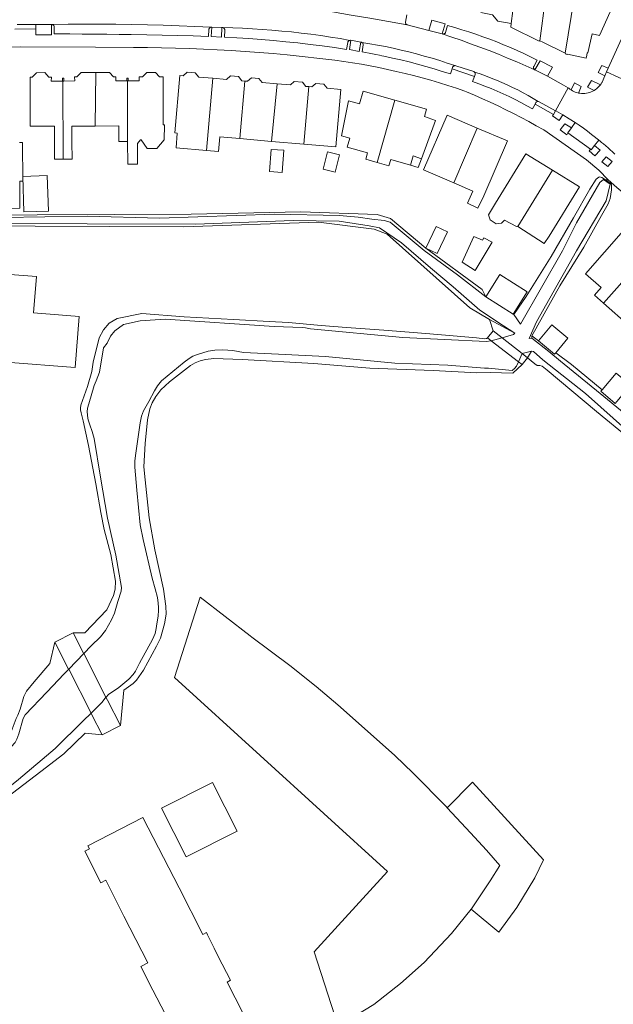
# Model space of a CAD drawing. Header units: metres. Extents: x 89888 to 94270, y 464165 to 468904.
# Tile 112 of 256: x 92333 to 92446, y 465703 to 465890. Entities that reach past the tile are written whole.
import ezdxf

# ---------------------------------------------------------------- set-up
doc = ezdxf.new("R2010")
doc.units = ezdxf.units.M
for name, color, linetype, lineweight in [('B_BEBOUWINGSGRENS_0', 251, 'CONTINUOUS', 13), ('B_LUIFEL_1', 251, 'CONTINUOUS', 13), ('B_TUSSENMUUR_0', 251, 'CONTINUOUS', 13), ('G_GRENS_ALGEMEEN_0', 251, 'CONTINUOUS', 13), ('K_KUNSTWERKGRENS_1', 251, 'CONTINUOUS', 13), ('T_CULTUURGRENS_0', 251, 'CONTINUOUS', 13), ('T_HEK_LIJN_0', 251, 'CONTINUOUS', 13), ('V_WEGGRENS_0', 251, 'CONTINUOUS', 13), ('W_WALBESCHERMING_LIJN_0', 251, 'CONTINUOUS', 13), ('W_WATERGRENS_0', 251, 'CONTINUOUS', 13)]:
    doc.layers.add(name, color=color, linetype=linetype, lineweight=lineweight)

msp = doc.modelspace()

# ---------------------------------------------------------------- linework, layer by layer
at = {"layer": 'B_BEBOUWINGSGRENS_0'}
for p, q in [((92341.29, 465878.41), (92341.41, 465878.42)), ((92341.41, 465878.42), (92341.55, 465878.42)), ((92353.55, 465878.45), (92353.68, 465878.45)), ((92353.68, 465878.45), (92353.83, 465878.45)), ((92420.28, 465869.46), (92414.54, 465871.92)), ((92426.03, 465867.01), (92420.28, 465869.46)), ((92375.06, 465867.46), (92381.13, 465866.93)), ((92381.13, 465866.93), (92387.28, 465866.39)), ((92383.15, 465861.01), (92383.46, 465865.22)), ((92407.61, 465862.41), (92408.11, 465864.19)), ((92408.11, 465864.19), (92409.66, 465863.63)), ((92434.65, 465861.43), (92429.54, 465864.56)), ((92338.64, 465853.66), (92338.42, 465860.41)), ((92390.95, 465861.66), (92393.25, 465861.08)), ((92439.77, 465858.28), (92434.65, 465861.43)), ((92410.52, 465846.57), (92412.68, 465845.56)), ((92427.14, 465834.03), (92421.91, 465837.35)), ((92444.36, 465836.12), (92449.24, 465831.83)), ((92408.06, 465746.65), (92404.57, 465750))]:
    msp.add_line(p, q, dxfattribs=at)
for points in [[(92451.59, 465905.1), (92448.16, 465897.43), (92448.22, 465897.41), (92443.56, 465887.11), (92442.18, 465887.43), (92441.33, 465883.76), (92441.24, 465883.78), (92441.14, 465883.33), (92441, 465882.74)], [(92426.78, 465889.4), (92424.23, 465889.84), (92423.21, 465891), (92423.17, 465891.05), (92420.98, 465891.44)], [(92432.18, 465886.08), (92432.13, 465886.11), (92432.07, 465885.99), (92426.68, 465888.66), (92426.78, 465889.4)], [(92437.01, 465883.71), (92432.77, 465885.79), (92432.18, 465886.08)], [(92441, 465882.74), (92437.46, 465883.54), (92437.45, 465883.46), (92437.15, 465883.53), (92437.18, 465883.63), (92437.01, 465883.71)], [(92341.29, 465878.41), (92339.18, 465878.41), (92339.2, 465879.16), (92338.75, 465879.17), (92337.96, 465880.01), (92336.35, 465880), (92335.56, 465879.15), (92335.14, 465879.15), (92335.18, 465877.12), (92335.17, 465869.81), (92339.78, 465869.83), (92339.79, 465866.83), (92339.81, 465863.53), (92341.46, 465863.55)], [(92347.65, 465880.04), (92347.49, 465880.04), (92344.85, 465880.04), (92344.06, 465879.2), (92343.63, 465879.19), (92343.64, 465878.44), (92341.55, 465878.42)], [(92353.55, 465878.45), (92351.47, 465878.46), (92351.49, 465879.2), (92351.04, 465879.21), (92350.26, 465880.05), (92347.65, 465880.04)], [(92360.47, 465870.09), (92360.48, 465879.2), (92359.78, 465879.21), (92359, 465880.06), (92357.37, 465880.07), (92356.58, 465879.21), (92355.9, 465879.2), (92355.9, 465878.46), (92353.83, 465878.45)], [(92369.92, 465878.95), (92367.28, 465879.18), (92366.61, 465879.97), (92365.05, 465880.1), (92364.31, 465879.43), (92363.63, 465879.49), (92362.68, 465868.53), (92363.18, 465868.49), (92362.94, 465865.71), (92368.72, 465865.2)], [(92376.02, 465878.41), (92375.49, 465878.46), (92374.82, 465879.25), (92373.3, 465879.39), (92372.55, 465878.72), (92369.92, 465878.95)], [(92382.19, 465877.88), (92379.35, 465878.12), (92378.68, 465878.92), (92377.29, 465879.04), (92376.54, 465878.37), (92376.02, 465878.41)], [(92388.23, 465877.35), (92387.67, 465877.4), (92387.01, 465878.19), (92385.46, 465878.33), (92384.72, 465877.66), (92382.19, 465877.88)], [(92391.72, 465877.05), (92391.05, 465877.84), (92389.54, 465877.97), (92388.79, 465877.3), (92388.23, 465877.35)], [(92387.28, 465866.39), (92393.35, 465865.86), (92394.31, 465876.82), (92391.72, 465877.05)], [(92404.59, 465874.75), (92398.54, 465876.46), (92397.86, 465874.05), (92395.8, 465874.62), (92394.45, 465867.96), (92396.01, 465867.51), (92395.54, 465865.83), (92399.39, 465864.73), (92399.05, 465863.53), (92401.26, 465862.91)], [(92409.66, 465863.63), (92412.34, 465870.91), (92410.23, 465871.68), (92410.61, 465873.05), (92404.59, 465874.75)], [(92414.54, 465871.92), (92410.08, 465861.48), (92415.82, 465859.03)], [(92341.46, 465863.55), (92343.13, 465863.55), (92343.11, 465866.84), (92343.1, 465869.84), (92347.56, 465869.85)], [(92347.56, 465869.85), (92352.03, 465869.87), (92352.04, 465866.87), (92353.7, 465866.87)], [(92353.7, 465866.87), (92353.73, 465862.58), (92355.59, 465862.59), (92355.6, 465865.91), (92355.6, 465866.51), (92356.2, 465867.21), (92356.3, 465867.21), (92357.42, 465865.55), (92359.29, 465865.56), (92360.71, 465867.22), (92360.72, 465870.08), (92360.47, 465870.09)], [(92368.72, 465865.2), (92371.03, 465865), (92371.27, 465867.79), (92375.06, 465867.46)], [(92320.9, 465859), (92320.94, 465854.13), (92333.22, 465854.23), (92333.17, 465859.37), (92333.74, 465859.38), (92333.68, 465866.73), (92333.12, 465866.73)], [(92415.82, 465859.03), (92419.45, 465857.47), (92418.43, 465855.18), (92420.42, 465854.2), (92421.57, 465856.57), (92426.03, 465867.01)], [(92383.46, 465865.22), (92381.07, 465865.4), (92380.75, 465861.19), (92383.15, 465861.01)], [(92393.25, 465861.08), (92394.07, 465864.34), (92391.76, 465864.91), (92390.95, 465861.66)], [(92429.54, 465864.56), (92423.76, 465855.14), (92422.43, 465852.92), (92422.73, 465851.99), (92423.9, 465851.22), (92424.94, 465851.38), (92425.48, 465851.91), (92427.77, 465850.69), (92427.86, 465850.81), (92428.05, 465850.69)], [(92401.26, 465862.91), (92403.48, 465862.28), (92403.81, 465863.48), (92407.61, 465862.41)], [(92338.42, 465860.41), (92333.77, 465860.25), (92333.99, 465853.51), (92338.64, 465853.66)], [(92428.05, 465850.69), (92433.05, 465847.46), (92433.99, 465848.87), (92439.77, 465858.28)], [(92412.68, 465845.56), (92414.62, 465849.71), (92412.46, 465850.72), (92410.52, 465846.57)], [(92452.46, 465845.34), (92451.06, 465846.58), (92451.46, 465847.03), (92448.14, 465849.97), (92440.88, 465841.71), (92443.87, 465839.08), (92442.61, 465837.66), (92444.36, 465836.12)], [(92423.11, 465847.71), (92421.57, 465848.57), (92421.28, 465848.11), (92419.64, 465848.8), (92417.43, 465843.91), (92419.88, 465842.34), (92423.11, 465847.71)], [(92335.83, 465834.26), (92336.36, 465841.19), (92327.95, 465841.84), (92327.64, 465837.9), (92327.05, 465830.22), (92330.99, 465829.92), (92330.61, 465824.86)], [(92421.91, 465837.35), (92424.59, 465841.59), (92429.82, 465838.27), (92427.14, 465834.03)], [(92330.61, 465824.86), (92343.76, 465823.86), (92344.5, 465833.55), (92335.83, 465834.26)], [(92431.96, 465828.96), (92434.49, 465831.99), (92437.54, 465829.43), (92435.25, 465826.69)], [(92435.25, 465826.69), (92435.01, 465826.4), (92431.96, 465828.96)], [(92444.1, 465819.64), (92446.77, 465822.8), (92449.5, 465820.5), (92446.89, 465817.4)], [(92446.89, 465817.4), (92446.56, 465817.02), (92443.83, 465819.33), (92444.1, 465819.64)], [(92404.57, 465750), (92404.51, 465750.07), (92393.74, 465759.65), (92389.59, 465763.12), (92384.6, 465767.11), (92377.4, 465772.53), (92377.04, 465772.8), (92367.56, 465780.14), (92362.64, 465764.86), (92378.96, 465750), (92403.2, 465727.92), (92393.82, 465717.62), (92389.25, 465712.6), (92393.78, 465698.43), (92400.61, 465702.6), (92405.7, 465706.55), (92410.2, 465710.59), (92415.4, 465716.09), (92419.13, 465720.74)], [(92414.58, 465740.03), (92414.41, 465740.21), (92408.06, 465746.65)], [(92374.6, 465735.58), (92369.89, 465744.85), (92360.18, 465739.93), (92364.88, 465730.66), (92374.6, 465735.58)], [(92419.13, 465720.74), (92419.17, 465720.8), (92422.78, 465726.14), (92424.61, 465729.06), (92422.04, 465731.94), (92419.01, 465735.29), (92414.58, 465740.03)], [(92370.19, 465713.29), (92368.94, 465715.84), (92368.72, 465716.27), (92368.05, 465715.92), (92363.51, 465724.79), (92356.64, 465738.18), (92346.16, 465732.81)], [(92346.16, 465732.81), (92346.46, 465732.23), (92345.57, 465731.77), (92348.65, 465725.77), (92349.54, 465726.22), (92353.02, 465719.41), (92357.58, 465710.53), (92356.23, 465709.84), (92358.54, 465705.33), (92360.85, 465700.78)], [(92377.19, 465697.98), (92372.65, 465706.84), (92373.32, 465707.18), (92370.99, 465711.71), (92370.19, 465713.29)]]:
    msp.add_lwpolyline(points, dxfattribs=at)
at = {"layer": 'B_LUIFEL_1'}
msp.add_lwpolyline([(92407.61, 465862.41), (92409.03, 465861.93), (92409.66, 465863.63)], dxfattribs=at)
at = {"layer": 'B_TUSSENMUUR_0'}
for p, q in [((92435.16, 465908.17), (92432.18, 465886.08)), ((92428.64, 465903.68), (92426.78, 465889.4)), ((92440.46, 465904.88), (92437.01, 465883.71)), ((92347.65, 465880.04), (92347.56, 465869.85)), ((92341.41, 465878.42), (92341.46, 465863.55)), ((92368.72, 465865.2), (92369.92, 465878.95)), ((92376.02, 465878.41), (92375.06, 465867.46)), ((92381.13, 465866.93), (92382.19, 465877.88)), ((92387.28, 465866.39), (92388.23, 465877.35)), ((92401.26, 465862.91), (92404.59, 465874.75)), ((92415.82, 465859.03), (92420.28, 465869.46)), ((92428.05, 465850.69), (92434.65, 465861.43)), ((92452.46, 465845.34), (92444.36, 465836.12))]:
    msp.add_line(p, q, dxfattribs=at)
msp.add_lwpolyline([(92353.7, 465866.87), (92353.7, 465867.21), (92353.68, 465878.45)], dxfattribs=at)
at = {"layer": 'G_GRENS_ALGEMEEN_0'}
for p, q in [((92444.68, 465859.63), (92445.25, 465859.62)), ((92423.3, 465830.88), (92422.62, 465832.99)), ((92430.68, 465829.9), (92431.96, 465828.96))]:
    msp.add_line(p, q, dxfattribs=at)
for points in [[(92353.83, 465878.45), (92353.82, 465878.81), (92353.82, 465878.99), (92353.55, 465878.99), (92353.55, 465878.45)], [(92341.55, 465878.42), (92341.56, 465878.96), (92341.29, 465878.95), (92341.29, 465878.41)], [(92427.27, 465833.95), (92429.6, 465837.39), (92434.35, 465845.02), (92438.6, 465852.39), (92441.73, 465857.8), (92442.95, 465859.71), (92443.42, 465860.12), (92443.54, 465860.2), (92444.04, 465860.07), (92444.68, 465859.63)], [(92444.68, 465859.63), (92445.77, 465858.87), (92445.84, 465858.7), (92445.88, 465857.71), (92445.57, 465856.07), (92445.22, 465855.06), (92443.95, 465852.83), (92440.57, 465846.81), (92436.04, 465839.42), (92431.84, 465831.95), (92431.44, 465831.25), (92430.68, 465829.9)], [(92321.79, 465852.29), (92321.76, 465852.89), (92365.81, 465853.06), (92386.67, 465853.51), (92401.25, 465853.03), (92403.8, 465852.23), (92410.52, 465846.57)], [(92422.62, 465832.99), (92418.87, 465835.26), (92403.17, 465849.24), (92400.66, 465850.24), (92390.08, 465851.56), (92364.38, 465850.66), (92321.87, 465850.84), (92321.85, 465851.28)], [(92410.52, 465846.57), (92421.2, 465838.7), (92421.91, 465837.35)], [(92349.24, 465793.05), (92348.61, 465796.28), (92347.65, 465801.73), (92346.29, 465809.03), (92345.28, 465813.69), (92344.87, 465815.24), (92344.76, 465815.78), (92344.76, 465816.13), (92344.79, 465816.72), (92346.08, 465820.27), (92346.89, 465823.12), (92347.15, 465824.91), (92348.31, 465829.52), (92349.1, 465831.02), (92350.18, 465832.31), (92351.75, 465833.17), (92356.44, 465834.16), (92364.46, 465833.49), (92373.9, 465833.03), (92380.66, 465832.6), (92384.35, 465832.45), (92390.6, 465831.87), (92395.4, 465831.48), (92402.5, 465830.95), (92410.49, 465830.33), (92415.68, 465829.89), (92420.13, 465829.51), (92421.75, 465829.35), (92422.07, 465829.4), (92422.22, 465829.49)], [(92435.25, 465826.69), (92438.22, 465824.44), (92444.1, 465819.64)], [(92428.82, 465824.46), (92427.07, 465822.79), (92422.75, 465822.93), (92420.19, 465822.85), (92411.92, 465823.3), (92399.84, 465823.76), (92389.2, 465824.64), (92375.55, 465825.36), (92370.14, 465825.58), (92368.56, 465825.42), (92367.52, 465825.16), (92366.56, 465824.75), (92365.67, 465824.24), (92361.71, 465821.16), (92360.07, 465819.62), (92359.09, 465818.33), (92358.42, 465817.17), (92357.92, 465815.97), (92357.5, 465813.93), (92357.04, 465809.41), (92356.78, 465804.96), (92357.03, 465802.45), (92357.85, 465795.26), (92358.92, 465789.12), (92360.58, 465781.65), (92361.01, 465778.42), (92361.05, 465776.87), (92360.76, 465775.05), (92360, 465772.35), (92359.24, 465770.78), (92356.74, 465766.25), (92355.4, 465764.35), (92354.78, 465763.71), (92353.02, 465762.45), (92352.35, 465755.68)], [(92494.57, 465772.09), (92485.9, 465779.5), (92476.53, 465787.54), (92468.52, 465793.96), (92458.43, 465802.45), (92449.01, 465810.53), (92443, 465815.51), (92433.63, 465823.39), (92432.62, 465824.12), (92432.18, 465824.22), (92432.03, 465824.23), (92431.69, 465824.28), (92431.23, 465824.59), (92429.84, 465825.68)], [(92343.37, 465773.33), (92345.59, 465773.35), (92349.74, 465777.72), (92351.05, 465780.44), (92351.38, 465781.67), (92351.42, 465783.17), (92350.51, 465788.27), (92349.24, 465793.05)], [(92321.67, 465744.72), (92322.83, 465745.93), (92324.64, 465747.07), (92326.36, 465748.26), (92328.55, 465750.31), (92329.99, 465751.67), (92331.34, 465754.12), (92331.72, 465755), (92332.52, 465757.01), (92332.8, 465757.65), (92333.25, 465758.78), (92333.94, 465761.21), (92334.44, 465762.21), (92335.91, 465764.04), (92338.92, 465767.51), (92339.88, 465771.55)], [(92348.87, 465753.91), (92345.63, 465754.22), (92341.56, 465750.33), (92337.2, 465746.92), (92330.75, 465741.99), (92325.65, 465738.12), (92325.38, 465736.46)]]:
    msp.add_lwpolyline(points, dxfattribs=at)
at = {"layer": 'K_KUNSTWERKGRENS_1'}
for p, q in [((92423.3, 465830.88), (92422.22, 465829.49)), ((92425.03, 465829.52), (92423.3, 465830.88)), ((92422.22, 465829.49), (92422.93, 465828.96)), ((92422.93, 465828.96), (92428.15, 465824.97)), ((92428.84, 465826.54), (92425.03, 465829.52)), ((92429.84, 465825.68), (92428.84, 465826.54)), ((92428.15, 465824.97), (92428.82, 465824.46)), ((92428.82, 465824.46), (92429.84, 465825.68)), ((92343.37, 465773.33), (92339.88, 465771.55)), ((92345.34, 465769.46), (92343.37, 465773.33)), ((92345.37, 465769.39), (92345.34, 465769.46)), ((92349.59, 465761.1), (92345.37, 465769.39)), ((92342.51, 465766.4), (92346.75, 465758.06)), ((92348.87, 465753.91), (92352.35, 465755.68))]:
    msp.add_line(p, q, dxfattribs=at)
for points in [[(92339.88, 465771.55), (92342.48, 465766.45), (92342.51, 465766.4)], [(92352.35, 465755.68), (92349.88, 465760.53), (92349.59, 465761.1)], [(92346.75, 465758.06), (92346.9, 465757.76), (92348.87, 465753.91)]]:
    msp.add_lwpolyline(points, dxfattribs=at)
at = {"layer": 'T_CULTUURGRENS_0'}
for p, q in [((92422.62, 465832.99), (92427.47, 465830.43)), ((92430.68, 465829.9), (92430.66, 465829.46)), ((92430.64, 465826.99), (92429.84, 465825.68))]:
    msp.add_line(p, q, dxfattribs=at)
at = {"layer": 'T_HEK_LIJN_0'}
msp.add_lwpolyline([(92414.58, 465740.03), (92419.41, 465744.94), (92432.91, 465730.09), (92431.28, 465726.72), (92427.8, 465721.03), (92424.4, 465716.36), (92419.13, 465720.74)], dxfattribs=at)
at = {"layer": 'V_WEGGRENS_0'}
for p, q in [((92456.73, 465906.44), (92445.24, 465880.84)), ((92336.23, 465889.19), (92332.68, 465889.16)), ((92336.23, 465889.19), (92339.2, 465889.2)), ((92336.25, 465888.33), (92336.23, 465889.19)), ((92369.75, 465888.68), (92371.69, 465888.6)), ((92406.96, 465889.11), (92411.09, 465888.05)), ((92413.64, 465887.38), (92414.19, 465889.3)), ((92332.23, 465888.29), (92336.25, 465888.33)), ((92411.09, 465888.05), (92413.64, 465887.38)), ((92396.21, 465886.17), (92398.13, 465885.84)), ((92434.61, 465881.06), (92433.67, 465879.34)), ((92444.02, 465881.38), (92445.24, 465880.84)), ((92419.75, 465879.28), (92415.51, 465880.72)), ((92433.67, 465879.34), (92431.28, 465880.53)), ((92444.93, 465880.14), (92444.61, 465879.42)), ((92445.24, 465880.84), (92444.93, 465880.14)), ((92444.93, 465880.14), (92449.37, 465878.12)), ((92435.19, 465872.77), (92437.6, 465877.15)), ((92434.79, 465872.04), (92431.3, 465874.01)), ((92434.63, 465871.76), (92434.79, 465872.04)), ((92434.79, 465872.04), (92435.19, 465872.77)), ((92438.91, 465870.55), (92438.21, 465869.52)), ((92438.21, 465869.52), (92437.55, 465868.54)), ((92437.55, 465868.54), (92441.86, 465865.41)), ((92442.61, 465866.13), (92443.44, 465867.15)), ((92442.61, 465866.13), (92443.67, 465865.25)), ((92444.01, 465863.06), (92445.16, 465862.12))]:
    msp.add_line(p, q, dxfattribs=at)
for points in [[(92389.13, 465892.17), (92392.7, 465891.58), (92396.27, 465890.98), (92399.83, 465890.37), (92403.4, 465889.74), (92406.96, 465889.11)], [(92406.96, 465889.11), (92406.86, 465889.16), (92406.77, 465889.23), (92406.7, 465889.32), (92406.65, 465889.42), (92406.62, 465889.53), (92406.62, 465889.65), (92406.91, 465891)], [(92339.2, 465889.2), (92339.21, 465887.2), (92336.27, 465887.19), (92336.25, 465888.33)], [(92339.2, 465889.2), (92339.32, 465889.19), (92339.4, 465889.18)], [(92369.54, 465888.67), (92366.53, 465888.81), (92363.52, 465888.94), (92360.5, 465889.04), (92357.49, 465889.12), (92354.47, 465889.18), (92351.46, 465889.22), (92348.44, 465889.24), (92345.43, 465889.24), (92342.41, 465889.22), (92339.4, 465889.18)], [(92339.4, 465889.18), (92339.51, 465889.13), (92339.57, 465889.08), (92339.63, 465889.03), (92339.68, 465888.96), (92339.71, 465888.89), (92339.73, 465888.81), (92339.74, 465888.73), (92339.74, 465887.39), (92341.22, 465887.39), (92341.8, 465887.39), (92342.25, 465887.38), (92342.7, 465887.38), (92345.05, 465887.37), (92347.39, 465887.35), (92349.74, 465887.33), (92352.08, 465887.3), (92354.42, 465887.26), (92357.36, 465887.21), (92360.29, 465887.15), (92363.23, 465887.08), (92366.17, 465887), (92369.1, 465886.91), (92369.2, 465888.2), (92369.21, 465888.28), (92369.22, 465888.36), (92369.26, 465888.44), (92369.3, 465888.51), (92369.36, 465888.57), (92369.39, 465888.59), (92369.43, 465888.62), (92369.46, 465888.64), (92369.5, 465888.66), (92369.54, 465888.67)], [(92369.54, 465888.67), (92369.58, 465888.68), (92369.62, 465888.68), (92369.66, 465888.69), (92369.71, 465888.69), (92369.75, 465888.68)], [(92371.69, 465888.6), (92371.62, 465886.79), (92369.65, 465886.88), (92369.75, 465888.68)], [(92371.69, 465888.6), (92371.73, 465888.61), (92371.77, 465888.6), (92371.81, 465888.6), (92371.89, 465888.58)], [(92396.01, 465886.16), (92394.17, 465886.49), (92392.33, 465886.78), (92390.48, 465887.06), (92388.63, 465887.32), (92386.78, 465887.55), (92384.93, 465887.76), (92383.07, 465887.94), (92381.21, 465888.1), (92379.35, 465888.25), (92377.48, 465888.36), (92375.62, 465888.46), (92373.75, 465888.53), (92371.89, 465888.58)], [(92371.89, 465888.58), (92371.93, 465888.57), (92371.96, 465888.55), (92372, 465888.53), (92372.03, 465888.51), (92372.06, 465888.48), (92372.12, 465888.42), (92372.16, 465888.35), (92372.19, 465888.28), (92372.21, 465888.2), (92372.22, 465888.12), (92372.17, 465886.78), (92374.5, 465886.65), (92376.83, 465886.5), (92379.16, 465886.33), (92381.49, 465886.13), (92383.82, 465885.91), (92386.14, 465885.66), (92388.46, 465885.4), (92390.78, 465885.1), (92393.1, 465884.79), (92395.41, 465884.45), (92395.62, 465885.76), (92395.64, 465885.84), (92395.68, 465885.91), (92395.72, 465885.97), (92395.77, 465886.03), (92395.83, 465886.08), (92395.94, 465886.14), (92396.01, 465886.16)], [(92414.19, 465889.3), (92411.64, 465889.99), (92411.09, 465888.05)], [(92431.28, 465880.53), (92431.22, 465880.57), (92431.16, 465880.62), (92431.12, 465880.67), (92431.07, 465880.73), (92431.04, 465880.79), (92431.02, 465880.87), (92431.01, 465880.95), (92431.01, 465881.03), (92431.03, 465881.11), (92431.05, 465881.19), (92431.71, 465882.4), (92430.45, 465883.02), (92429.18, 465883.63), (92427.9, 465884.21), (92426.61, 465884.78), (92425.31, 465885.33), (92424, 465885.85), (92422.69, 465886.36), (92421.37, 465886.85), (92420.04, 465887.31), (92418.7, 465887.76), (92417.36, 465888.19), (92416.01, 465888.59), (92414.65, 465888.98), (92414.25, 465887.66), (92414.22, 465887.6), (92414.17, 465887.54), (92414.12, 465887.49), (92414.06, 465887.44), (92414, 465887.41), (92413.93, 465887.38), (92413.86, 465887.37), (92413.79, 465887.36), (92413.71, 465887.37), (92413.64, 465887.38)], [(92413.64, 465887.38), (92415.44, 465886.78), (92417.23, 465886.17), (92419.01, 465885.53), (92420.79, 465884.87), (92422.55, 465884.2), (92424.31, 465883.5), (92426.07, 465882.79), (92427.81, 465882.05), (92429.55, 465881.3), (92431.28, 465880.53)], [(92288.98, 465881.57), (92290.81, 465882.51), (92291.79, 465882.59), (92292.74, 465882.66), (92293.58, 465882.72), (92315.27, 465884.4), (92319.78, 465884.83), (92333.26, 465884.92), (92347.59, 465884.87), (92354.86, 465884.78), (92357.51, 465884.77), (92360.17, 465884.74), (92362.83, 465884.68), (92365.49, 465884.6), (92368.15, 465884.5), (92370.8, 465884.38), (92373.46, 465884.23), (92376.11, 465884.06), (92378.77, 465883.86), (92381.42, 465883.65), (92384.07, 465883.41), (92393.19, 465882.39), (92394.87, 465882.16)], [(92398.13, 465885.84), (92397.81, 465884.04), (92395.95, 465884.39), (92396.21, 465886.17)], [(92396.01, 465886.16), (92396.13, 465886.18), (92396.21, 465886.17)], [(92398.13, 465885.84), (92398.25, 465885.81), (92398.32, 465885.78)], [(92416.03, 465881.35), (92414.59, 465881.84), (92413.14, 465882.3), (92411.68, 465882.75), (92410.21, 465883.17), (92408.75, 465883.58), (92407.27, 465883.96), (92405.79, 465884.32), (92404.3, 465884.65), (92402.82, 465884.97), (92401.32, 465885.26), (92399.82, 465885.53), (92398.32, 465885.78)], [(92398.32, 465885.78), (92398.41, 465885.72), (92398.47, 465885.66), (92398.52, 465885.6), (92398.55, 465885.53), (92398.57, 465885.45), (92398.59, 465885.38), (92398.58, 465885.3), (92398.36, 465883.96), (92399.03, 465883.84), (92399.69, 465883.72), (92400.35, 465883.6), (92401.01, 465883.47), (92401.67, 465883.33), (92402.1, 465883.24), (92402.53, 465883.16)], [(92402.53, 465883.16), (92404.14, 465882.8), (92405.73, 465882.43), (92407.33, 465882.04), (92408.91, 465881.63), (92410.49, 465881.19), (92412.07, 465880.74), (92413.64, 465880.26), (92415.2, 465879.76), (92415.51, 465880.72)], [(92394.87, 465882.16), (92396.55, 465881.9), (92398.23, 465881.62), (92399.9, 465881.31), (92401.56, 465880.98), (92403.23, 465880.64), (92404.88, 465880.26), (92406.54, 465879.87), (92408.18, 465879.45), (92409.82, 465879.02), (92411.46, 465878.55), (92413.09, 465878.07), (92414.71, 465877.57), (92416.32, 465877.04), (92417.93, 465876.49), (92418.27, 465876.35), (92419.78, 465875.71), (92421.28, 465875.05), (92422.78, 465874.37), (92424.26, 465873.68), (92425.73, 465872.96), (92427.2, 465872.23), (92428.65, 465871.47), (92430.1, 465870.7), (92431.54, 465869.91), (92432.96, 465869.1)], [(92415.51, 465880.72), (92415.61, 465881.05), (92415.65, 465881.12), (92415.69, 465881.17), (92415.74, 465881.22), (92415.8, 465881.27), (92415.86, 465881.3), (92415.96, 465881.34), (92416.03, 465881.35)], [(92416.03, 465881.35), (92416.1, 465881.35), (92416.21, 465881.34), (92417.59, 465880.88), (92419.63, 465880.2), (92419.69, 465880.17), (92419.77, 465880.11)], [(92431.28, 465880.53), (92432.26, 465882.28), (92434.61, 465881.06)], [(92444.61, 465879.42), (92443.31, 465880.01), (92444.02, 465881.38)], [(92431.3, 465874.01), (92430.83, 465873.1), (92429.73, 465873.71), (92428.62, 465874.31), (92427.5, 465874.88), (92426.37, 465875.44), (92425.23, 465875.97), (92424.08, 465876.49), (92422.93, 465876.98), (92421.76, 465877.46), (92420.59, 465877.91), (92419.4, 465878.35), (92419.75, 465879.28)], [(92419.77, 465880.11), (92419.84, 465880.03), (92419.88, 465879.97), (92419.9, 465879.91), (92419.91, 465879.84), (92419.91, 465879.77), (92419.9, 465879.71), (92419.88, 465879.64), (92419.75, 465879.28)], [(92419.77, 465880.11), (92420.83, 465879.76), (92421.88, 465879.38), (92422.93, 465878.99), (92423.96, 465878.57), (92424.99, 465878.14), (92426.01, 465877.68), (92427.02, 465877.2), (92428.02, 465876.71), (92429.01, 465876.19), (92429.99, 465875.66), (92430.95, 465875.1), (92431.91, 465874.53)], [(92433.67, 465879.34), (92436.7, 465877.65), (92437.6, 465877.15)], [(92443.73, 465877.69), (92443.8, 465877.79), (92443.88, 465877.89), (92443.94, 465878), (92444.01, 465878.11), (92444.07, 465878.22), (92444.61, 465879.42)], [(92437.6, 465877.15), (92437.71, 465877.05), (92437.81, 465876.97), (92437.92, 465876.88), (92438.03, 465876.8), (92438.15, 465876.72)], [(92438.15, 465876.72), (92438.8, 465878.05), (92440.1, 465877.37), (92439.54, 465876.13)], [(92442.56, 465876.63), (92441.3, 465877.25), (92442.02, 465878.54), (92443.73, 465877.69)], [(92443.73, 465877.69), (92443.56, 465877.48), (92443.38, 465877.29), (92443.2, 465877.1), (92442.99, 465876.93), (92442.78, 465876.78), (92442.56, 465876.63)], [(92439.54, 465876.13), (92439.24, 465876.21), (92438.96, 465876.31), (92438.68, 465876.43), (92438.41, 465876.56), (92438.15, 465876.72)], [(92439.54, 465876.13), (92439.85, 465876.08), (92440.16, 465876.05), (92440.47, 465876.04), (92440.79, 465876.05), (92441.1, 465876.09), (92441.4, 465876.16), (92441.71, 465876.24), (92442, 465876.35), (92442.29, 465876.48), (92442.56, 465876.63)], [(92431.91, 465874.53), (92431.84, 465874.53), (92431.73, 465874.52), (92431.67, 465874.5), (92431.6, 465874.47), (92431.55, 465874.42), (92431.5, 465874.37), (92431.46, 465874.32), (92431.3, 465874.01)], [(92431.91, 465874.53), (92431.98, 465874.51), (92432.07, 465874.46), (92435.19, 465872.77)], [(92436.57, 465871.97), (92435.88, 465870.93), (92434.63, 465871.76)], [(92435.19, 465872.77), (92435.25, 465872.74), (92436.57, 465871.97)], [(92436.57, 465871.97), (92437.79, 465871.19), (92438.91, 465870.55)], [(92437.55, 465868.54), (92437.32, 465868.17), (92436.05, 465869.1), (92436.95, 465870.29), (92438.21, 465869.52)], [(92443.44, 465867.15), (92443.31, 465867.26), (92443.19, 465867.36), (92443.06, 465867.46), (92442.93, 465867.56), (92442.8, 465867.66), (92442.04, 465868.26), (92441.27, 465868.85), (92440.49, 465869.43), (92439.7, 465869.99), (92438.91, 465870.55)], [(92432.96, 465869.1), (92441.08, 465863.38), (92443.45, 465861.44), (92445.25, 465859.62)], [(92441.86, 465865.41), (92441.96, 465865.34), (92442.61, 465866.13)], [(92443.44, 465867.15), (92443.61, 465867.01), (92443.79, 465866.87), (92443.96, 465866.72), (92444.13, 465866.58), (92444.3, 465866.44), (92444.75, 465866.06), (92445.19, 465865.68), (92445.63, 465865.3), (92446.06, 465864.91), (92446.49, 465864.52)], [(92443.67, 465865.25), (92442.71, 465864.16), (92441.63, 465865.11), (92441.86, 465865.41)], [(92445.16, 465862.12), (92445.97, 465863.08), (92444.83, 465863.98), (92444.01, 465863.06)], [(92445.25, 465859.62), (92446.88, 465858.14), (92447.62, 465857.48), (92449.25, 465856.01), (92467.7, 465839.33), (92471.92, 465835.66), (92476.15, 465832.02), (92480.39, 465828.39), (92484.65, 465824.77), (92488.92, 465821.18), (92493.21, 465817.6), (92497.19, 465814.3)]]:
    msp.add_lwpolyline(points, dxfattribs=at)
at = {"layer": 'W_WALBESCHERMING_LIJN_0'}
for p, q in [((92439.18, 465846.08), (92444.82, 465855.58)), ((92436.54, 465846.08), (92428.52, 465832.1)), ((92422.93, 465828.96), (92421.99, 465828.8)), ((92425.03, 465829.52), (92422.93, 465828.96)), ((92428.15, 465824.97), (92428.84, 465826.54)), ((92428.84, 465826.54), (92430.64, 465826.99))]:
    msp.add_line(p, q, dxfattribs=at)
for points in [[(92430.15, 465829.4), (92431.6, 465832.55), (92439.18, 465846.08)], [(92427.47, 465830.43), (92427.21, 465830.12), (92425.03, 465829.52)], [(92426.97, 465823.29), (92427.4, 465823.68), (92427.79, 465824.15), (92428.15, 465824.97)]]:
    msp.add_lwpolyline(points, dxfattribs=at)
at = {"layer": 'W_WATERGRENS_0'}
for p, q in [((92427.14, 465834.03), (92427.27, 465833.95)), ((92428.52, 465832.1), (92427.27, 465833.95)), ((92430.66, 465829.46), (92430.15, 465829.4)), ((92345.37, 465769.39), (92342.51, 465766.4))]:
    msp.add_line(p, q, dxfattribs=at)
for points in [[(92444.82, 465855.58), (92445.63, 465858.78), (92444.33, 465859.66), (92443.64, 465859.1), (92439.19, 465851.44), (92436.54, 465846.08)], [(92421.91, 465837.35), (92416.54, 465841.53), (92410.16, 465846.15), (92403.71, 465851.55), (92402.54, 465851.84), (92400.24, 465852.14), (92397.62, 465852.47), (92394.09, 465852.81), (92381.71, 465853.04), (92359.76, 465852.3), (92346.03, 465852.68), (92321.79, 465852.29)], [(92321.85, 465851.28), (92345.99, 465851.23), (92366.66, 465851.14), (92385.21, 465851.86)], [(92385.21, 465851.86), (92393.97, 465851.71), (92399.73, 465850.87), (92401.71, 465850.47), (92405.88, 465847.62), (92411.39, 465842.85)], [(92411.39, 465842.85), (92415.71, 465839.21), (92420.81, 465834.78), (92425.29, 465831.82), (92427.47, 465830.43)], [(92388.53, 465831.2), (92387.62, 465831.42), (92386.98, 465831.51), (92381.64, 465831.68), (92360.89, 465833.1), (92356.08, 465832.78), (92352.96, 465832.07), (92351.28, 465830.83), (92350.48, 465829.85), (92349.85, 465828.52), (92349.14, 465827.63), (92348.39, 465822.98), (92348.06, 465822.17), (92347.71, 465821.34), (92347.33, 465820.43), (92346.32, 465816.95), (92346.11, 465816.14), (92346.03, 465815.4), (92346.05, 465814.88), (92346.14, 465814.17), (92346.24, 465813.7), (92346.5, 465812.98), (92346.96, 465811.67), (92347.36, 465810.34), (92348.55, 465803), (92349.88, 465795.18), (92351.49, 465788.13), (92352.56, 465781.97), (92352.46, 465781.28), (92351.83, 465779.32), (92351.21, 465777.11), (92350.64, 465775.84), (92349.49, 465773.77), (92348.56, 465772.56), (92346.77, 465770.84), (92345.37, 465769.39)], [(92421.99, 465828.8), (92406.13, 465829.6), (92388.53, 465831.2)], [(92472.29, 465794.65), (92472.2, 465794.61), (92469.66, 465796.67), (92461.15, 465804.46), (92452.82, 465811.45), (92443.68, 465818.89), (92436.14, 465825.06), (92433.91, 465826.91), (92430.66, 465829.46)], [(92349.59, 465761.1), (92349.62, 465761.12), (92350.09, 465761.61), (92352.02, 465762.95), (92353.98, 465764.53), (92354.77, 465765.41), (92355.2, 465766.07), (92356, 465767.54), (92358.45, 465772.07), (92358.98, 465773.23), (92359.16, 465774.17), (92359.3, 465775.05), (92359.51, 465776.5), (92359.57, 465777.66), (92359.6, 465778.17), (92359.53, 465778.99), (92359.39, 465780.07), (92358.96, 465781.75), (92358.42, 465783.77), (92356.69, 465791.12), (92356.12, 465793.93), (92355.47, 465800.53), (92355.09, 465804.86), (92355.1, 465806.02), (92355.21, 465807.1), (92356.13, 465813.32), (92356.37, 465814.6), (92356.74, 465815.63), (92357.74, 465817.39), (92358.82, 465819.4), (92359.4, 465820.38), (92360.19, 465821.3), (92364.46, 465824.88), (92365.45, 465825.59), (92366.14, 465826), (92367.03, 465826.36), (92369.03, 465826.96), (92370.33, 465827.14), (92371.84, 465827.25), (92373.76, 465827.13), (92375.77, 465826.72), (92382.46, 465826.41), (92391.39, 465825.94), (92404.61, 465824.68), (92414.68, 465824.29), (92421.68, 465823.76), (92422.42, 465823.76), (92426.97, 465823.29)], [(92430.64, 465826.99), (92430.98, 465826.89), (92432.8, 465825.33), (92440.88, 465818.89), (92449.08, 465811.6)], [(92342.51, 465766.4), (92341.66, 465765.52), (92338.36, 465762.02), (92334.19, 465757.71), (92333.84, 465757.02), (92332.98, 465754.13), (92332.65, 465753.12), (92332.3, 465752.44), (92330.78, 465750.83), (92325.13, 465745.69), (92323.54, 465744.67), (92322.18, 465743.62), (92322.17, 465743.61)], [(92346.75, 465758.06), (92348.89, 465760.17), (92349.59, 465761.1)], [(92324.37, 465738.72), (92326.96, 465740.64), (92332.96, 465745.41), (92339.9, 465751.35), (92345.24, 465756.56), (92346.75, 465758.06)]]:
    msp.add_lwpolyline(points, dxfattribs=at)

doc.saveas('drawing.dxf')
